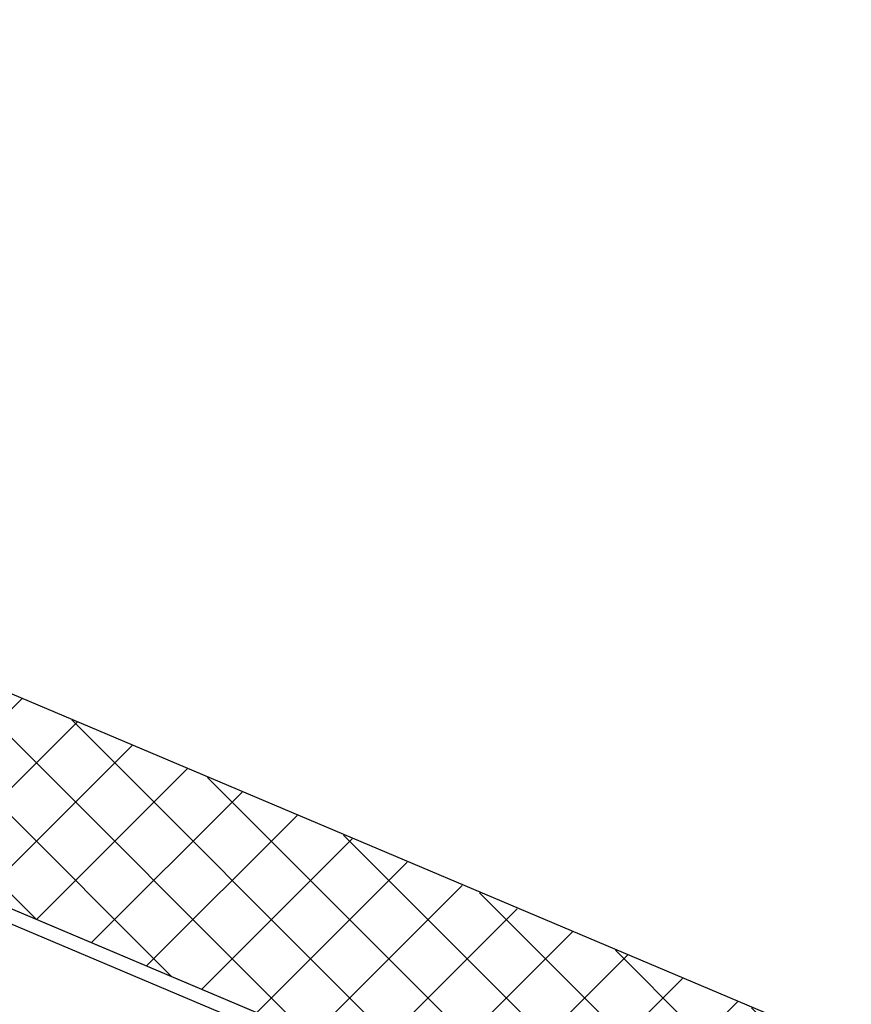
# Model space of a CAD drawing. Header units: metres. Extents: x 63115 to 703450, y -261936 to -53969.
# Tile 36 of 256: x 157958 to 158434, y -143333 to -142769. Entities that reach past the tile are written whole.
import ezdxf

# ---------------------------------------------------------------- set-up
doc = ezdxf.new("R2010")
doc.units = ezdxf.units.M
for name, color, linetype in [('_02-section-thick', 3, 'Continuous'), ('_02Binnenwanden', 2, 'Continuous'), ('_03-PROJECTION', 1, 'Continuous')]:
    doc.layers.add(name, color=color, linetype=linetype)

# ---------------------------------------------------------------- blocks, each defined once
blk = doc.blocks.new('pui_02')
at = {"layer": '_03-PROJECTION'}
h = blk.add_hatch(dxfattribs=at)
h.set_pattern_fill('ANSI37', color=256, scale=10)
h.set_pattern_definition([(45, (-466.783, 197.56), (-22.45064, 22.45064), []), (135, (-466.783, 197.56), (-22.45064, -22.45064), [])])
h.paths.add_polyline_path([(-5594.69, -1697.89), (-5590.5, -1703.65), (-5573.18, -1727.07), (-5555.66, -1750.34), (-5554.01, -1752.5), (-5129.44, -1603.48), (-3737.65, -2192.55), (-3733.95, -2183.83), (-3705.56, -2195.88), (-3665.12, -2100.61), (-5059.27, -1509.97)])
at = {"layer": '_02-section-thick'}
for points in [[(-5554.01, -1752.5), (-5129.44, -1603.48), (-3705.4, -2206.2)], [(-5547.61, -1760.85), (-5127.03, -1613.23), (-3708.54, -2213.59)]]:
    blk.add_lwpolyline(points, dxfattribs=at)
at = {"layer": '_02Binnenwanden'}
blk.add_lwpolyline([(-5554.01, -1752.5), (-5129.44, -1603.48), (-3737.65, -2192.55), (-3733.95, -2183.83), (-3705.56, -2195.88), (-3664.91, -2100.12), (-5059.27, -1509.97), (-5594.69, -1697.89)], dxfattribs=at)

msp = doc.modelspace()

# ---------------------------------------------------------------- block references
at = {"layer": '_02Binnenwanden'}
msp.add_blockref('pui_02', (162099.37, -141258.61), dxfattribs=at)

doc.saveas('drawing.dxf')
